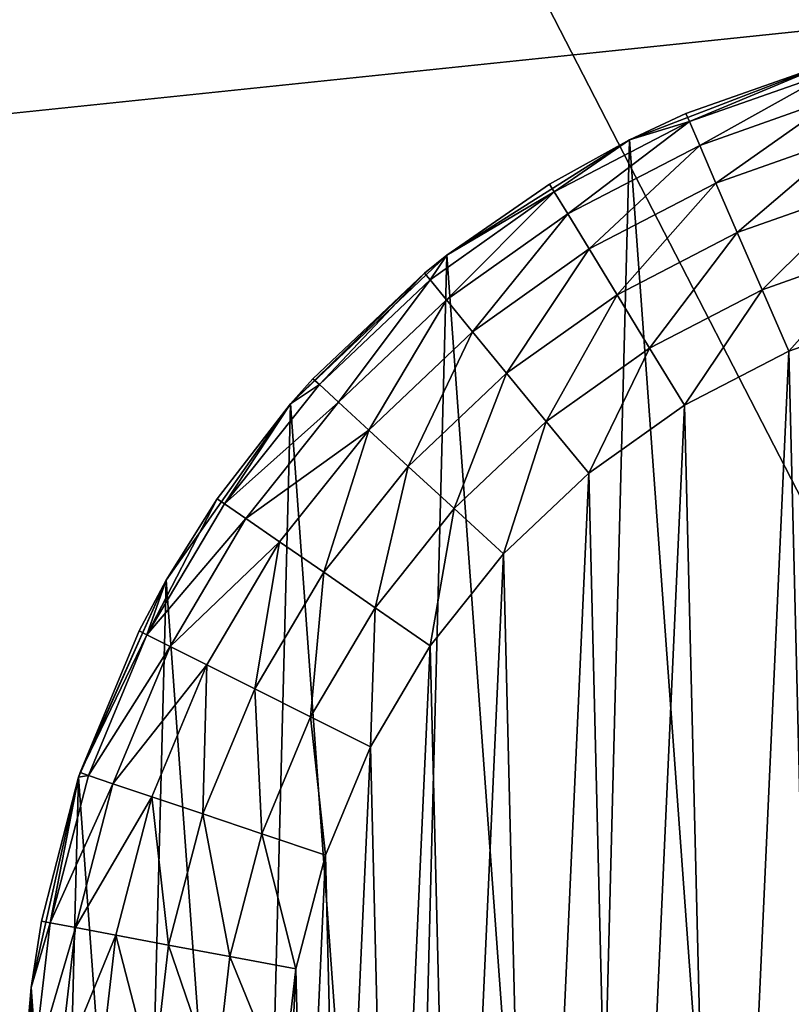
# Model space of a CAD drawing. Header units: millimetres. Extents: x -336 to 335, y 1 to 253.
# Tile 131 of 155: x 188 to 203, y 129 to 148. Entities that reach past the tile are written whole.
import ezdxf

# ---------------------------------------------------------------- set-up
doc = ezdxf.new("R2010")
doc.units = ezdxf.units.MM
doc.header["$LTSCALE"] = 25.4
doc.layers.get('0').update_dxf_attribs({"true_color": 0xff5454})

# ---------------------------------------------------------------- blocks, each defined once
blk = doc.blocks.new('COBA-ANTIQUE-III-9043.STL')
at = {"color": 39, "true_color": 0x42361f}
mesh = blk.add_polyface(dxfattribs=at)
corners = [(144.719, 252.715, 161.661), (274.215, 1.257, 161.661), (83.738, 62.238, 161.661), (335.196, 191.734, 161.661)]
mesh.append_faces([[corners[k] for k in face] for face in [(0, 1, 2), (1, 0, 3)]], dxfattribs={"vtx0": -1, "color": 39})
mesh = blk.add_polyface(dxfattribs=at)
corners = [(274.215, 1.257, 167.061), (144.719, 252.715, 167.061), (83.738, 62.238, 167.061), (335.196, 191.734, 167.061)]
mesh.append_faces([[corners[k] for k in face] for face in [(0, 1, 2), (1, 0, 3)]], dxfattribs={"vtx0": -1, "color": 39})
at = {"color": 250, "true_color": 0x262626}
mesh = blk.add_polyface(dxfattribs=at)
corners = [(123.731, 84.49, 150.811), (294.241, 171.899, 150.379), (123.671, 84.058, 150.379), (293.854, 172.1, 150.811)]
mesh.append_faces([[corners[k] for k in face] for face in [(0, 1, 2), (1, 0, 3)]], dxfattribs={"vtx0": -1, "color": 250})
mesh = blk.add_polyface(dxfattribs=at)
corners = [(214.266, 131.37, 151.661), (293.655, 172.185, 151.211), (123.731, 84.49, 150.811)]
mesh.append_faces([[corners[k] for k in face] for face in [(0, 1, 2)]], dxfattribs={"color": 250})
mesh = blk.add_polyface(dxfattribs=at)
corners = [(293.655, 172.185, 151.211), (293.854, 172.1, 150.811), (123.731, 84.49, 150.811)]
mesh.append_faces([[corners[k] for k in face] for face in [(0, 1, 2)]], dxfattribs={"color": 250})
mesh = blk.add_polyface(dxfattribs=at)
corners = [(294.241, 171.899, 150.379), (123.884, 83.87, 150.19), (123.671, 84.058, 150.379), (294.27, 171.616, 150.19)]
mesh.append_faces([[corners[k] for k in face] for face in [(0, 1, 2), (1, 0, 3)]], dxfattribs={"vtx0": -1, "color": 250})
mesh = blk.add_polyface(dxfattribs=at)
corners = [(294.27, 171.616, 150.19), (123.995, 83.755, 150.111), (123.884, 83.87, 150.19)]
mesh.append_faces([[corners[k] for k in face] for face in [(0, 1, 2)]], dxfattribs={"color": 250})
mesh = blk.add_polyface(dxfattribs=at)
corners = [(294.27, 171.616, 150.19), (124.396, 83.176, 149.961), (123.995, 83.755, 150.111)]
mesh.append_faces([[corners[k] for k in face] for face in [(0, 1, 2)]], dxfattribs={"color": 250})
mesh = blk.add_polyface(dxfattribs=at)
corners = [(294.299, 171.459, 150.111), (124.396, 83.176, 149.961), (294.27, 171.616, 150.19)]
mesh.append_faces([[corners[k] for k in face] for face in [(0, 1, 2)]], dxfattribs={"color": 250})
mesh = blk.add_polyface(dxfattribs=at)
corners = [(294.537, 170.796, 149.961), (124.396, 83.176, 149.961), (294.299, 171.459, 150.111)]
mesh.append_faces([[corners[k] for k in face] for face in [(0, 1, 2)]], dxfattribs={"color": 250})
mesh = blk.add_polyface(dxfattribs=at)
corners = [(294.537, 170.796, 149.961), (124.635, 82.513, 150.111), (124.396, 83.176, 149.961)]
mesh.append_faces([[corners[k] for k in face] for face in [(0, 1, 2)]], dxfattribs={"color": 250})
mesh = blk.add_polyface(dxfattribs=at)
corners = [(294.537, 170.796, 149.961), (124.664, 82.356, 150.19), (124.635, 82.513, 150.111)]
mesh.append_faces([[corners[k] for k in face] for face in [(0, 1, 2)]], dxfattribs={"color": 250})
mesh = blk.add_polyface(dxfattribs=at)
corners = [(294.939, 170.217, 150.111), (124.664, 82.356, 150.19), (294.537, 170.796, 149.961)]
mesh.append_faces([[corners[k] for k in face] for face in [(0, 1, 2)]], dxfattribs={"color": 250})
mesh = blk.add_polyface(dxfattribs=at)
corners = [(295.05, 170.102, 150.19), (124.664, 82.356, 150.19), (294.939, 170.217, 150.111)]
mesh.append_faces([[corners[k] for k in face] for face in [(0, 1, 2)]], dxfattribs={"color": 250})
mesh = blk.add_polyface(dxfattribs=at)
corners = [(295.05, 170.102, 150.19), (124.693, 82.073, 150.379), (124.664, 82.356, 150.19), (295.263, 169.914, 150.379)]
mesh.append_faces([[corners[k] for k in face] for face in [(0, 1, 2), (1, 0, 3)]], dxfattribs={"vtx0": -1, "color": 250})
mesh = blk.add_polyface(dxfattribs=at)
corners = [(295.203, 169.482, 150.811), (124.693, 82.073, 150.379), (295.263, 169.914, 150.379), (125.079, 81.872, 150.811)]
mesh.append_faces([[corners[k] for k in face] for face in [(0, 1, 2), (1, 0, 3)]], dxfattribs={"vtx0": -1, "color": 250})
mesh = blk.add_polyface(dxfattribs=at)
corners = [(125.279, 81.786, 151.212), (125.079, 81.872, 150.811), (295.203, 169.482, 150.811)]
mesh.append_faces([[corners[k] for k in face] for face in [(0, 1, 2)]], dxfattribs={"color": 250})
mesh = blk.add_polyface(dxfattribs=at)
corners = [(204.668, 122.602, 151.661), (125.279, 81.786, 151.212), (295.203, 169.482, 150.811)]
mesh.append_faces([[corners[k] for k in face] for face in [(0, 1, 2)]], dxfattribs={"color": 250})
mesh = blk.add_polyface(dxfattribs=at)
corners = [(250.467, 100.986, 198.061), (-249.533, 152.986, 198.061), (-249.533, 100.986, 198.061), (250.467, 152.986, 198.061)]
mesh.append_faces([[corners[k] for k in face] for face in [(0, 1, 2), (1, 0, 3)]], dxfattribs={"vtx0": -1, "color": 250})
mesh = blk.add_polyface(dxfattribs=at)
corners = [(250.467, 152.986, 167.061), (-249.533, 100.986, 167.061), (-249.533, 152.986, 167.061), (250.467, 100.986, 167.061)]
mesh.append_faces([[corners[k] for k in face] for face in [(0, 1, 2), (1, 0, 3)]], dxfattribs={"vtx0": -1, "color": 250})
mesh = blk.add_polyface(dxfattribs=at)
corners = [(188.38, 129.611, 86.661), (188.98, 121.341, 86.661), (188.273, 125.446, 86.661), (189.297, 133.674, 86.661), (190.475, 117.453, 86.661), (190.989, 137.481, 86.661), (192.7, 113.931, 86.661), (193.392, 140.884, 86.661), (195.569, 110.911, 86.661), (196.412, 143.753, 86.661), (198.972, 108.508, 86.661), (199.934, 145.978, 86.661), (202.779, 106.816, 86.661), (203.822, 147.473, 86.661), (206.842, 105.899, 86.661), (207.927, 148.18, 86.661), (211.007, 105.792, 86.661), (212.091, 148.073, 86.661), (215.112, 106.499, 86.661), (216.155, 147.156, 86.661), (219, 107.994, 86.661), (219.961, 145.464, 86.661), (222.522, 110.219, 86.661), (223.365, 143.061, 86.661), (225.542, 113.088, 86.661), (226.234, 140.041, 86.661), (227.945, 116.491, 86.661), (228.458, 136.519, 86.661), (229.637, 120.298, 86.661), (229.953, 132.631, 86.661), (230.554, 124.361, 86.661), (230.661, 128.526, 86.661)]
mesh.append_faces([[corners[k] for k in face] for face in [(0, 1, 2), (30, 29, 31)]], dxfattribs={"vtx0": -1, "color": 250})
mesh.append_faces([[corners[k] for k in face] for face in [(1, 3, 4), (4, 5, 6), (6, 7, 8), (8, 9, 10), (10, 11, 12), (12, 13, 14), (14, 15, 16), (16, 17, 18), (18, 19, 20), (20, 21, 22), (22, 23, 24), (24, 25, 26), (26, 27, 28), (28, 29, 30)]], dxfattribs={"vtx0": -1, "vtx1": -1, "color": 250})
mesh.append_faces([[corners[k] for k in face] for face in [(1, 0, 3), (4, 3, 5), (6, 5, 7), (8, 7, 9), (10, 9, 11), (12, 11, 13), (14, 13, 15), (16, 15, 17), (18, 17, 19), (20, 19, 21), (22, 21, 23), (24, 23, 25), (26, 25, 27), (28, 27, 29)]], dxfattribs={"vtx0": -1, "vtx2": -1, "color": 250})
mesh = blk.add_polyface(dxfattribs=at)
corners = [(201.026, 146.488, 146.661), (203.822, 147.473, 86.661), (199.934, 145.978, 86.661)]
mesh.append_faces([[corners[k] for k in face] for face in [(0, 1, 2)]], dxfattribs={"color": 250})
mesh = blk.add_polyface(dxfattribs=at)
corners = [(203.822, 147.473, 146.661), (203.822, 147.473, 86.661), (201.026, 146.488, 146.661)]
mesh.append_faces([[corners[k] for k in face] for face in [(0, 1, 2)]], dxfattribs={"color": 250})
mesh = blk.add_polyface(dxfattribs=at)
corners = [(201.093, 146.331, 147.955), (203.822, 147.473, 146.661), (201.026, 146.488, 146.661), (203.867, 147.308, 147.955)]
mesh.append_faces([[corners[k] for k in face] for face in [(0, 1, 2), (1, 0, 3)]], dxfattribs={"vtx0": -1, "color": 250})
mesh = blk.add_polyface(dxfattribs=at)
corners = [(201.292, 145.873, 149.161), (203.867, 147.308, 147.955), (201.093, 146.331, 147.955), (204, 146.827, 149.161)]
mesh.append_faces([[corners[k] for k in face] for face in [(0, 1, 2), (1, 0, 3)]], dxfattribs={"vtx0": -1, "color": 250})
mesh = blk.add_polyface(dxfattribs=at)
corners = [(201.607, 145.144, 150.197), (204, 146.827, 149.161), (201.292, 145.873, 149.161), (204.211, 146.061, 150.197)]
mesh.append_faces([[corners[k] for k in face] for face in [(0, 1, 2), (1, 0, 3)]], dxfattribs={"vtx0": -1, "color": 250})
mesh = blk.add_polyface(dxfattribs=at)
corners = [(201.026, 146.488, 146.661), (199.934, 145.978, 86.661), (199.934, 145.978, 146.661)]
mesh.append_faces([[corners[k] for k in face] for face in [(0, 1, 2)]], dxfattribs={"color": 250})
mesh = blk.add_polyface(dxfattribs=at)
corners = [(201.093, 146.331, 147.955), (201.026, 146.488, 146.661), (199.934, 145.978, 146.661)]
mesh.append_faces([[corners[k] for k in face] for face in [(0, 1, 2)]], dxfattribs={"color": 250})
mesh = blk.add_polyface(dxfattribs=at)
corners = [(201.093, 146.331, 147.955), (199.934, 145.978, 146.661), (198.483, 144.978, 147.955)]
mesh.append_faces([[corners[k] for k in face] for face in [(0, 1, 2)]], dxfattribs={"color": 250})
mesh = blk.add_polyface(dxfattribs=at)
corners = [(198.743, 144.551, 149.161), (201.093, 146.331, 147.955), (198.483, 144.978, 147.955), (201.292, 145.873, 149.161)]
mesh.append_faces([[corners[k] for k in face] for face in [(0, 1, 2), (1, 0, 3)]], dxfattribs={"vtx0": -1, "color": 250})
mesh = blk.add_polyface(dxfattribs=at)
corners = [(202.019, 144.193, 150.991), (204.211, 146.061, 150.197), (201.607, 145.144, 150.197), (204.486, 145.062, 150.991)]
mesh.append_faces([[corners[k] for k in face] for face in [(0, 1, 2), (1, 0, 3)]], dxfattribs={"vtx0": -1, "color": 250})
mesh = blk.add_polyface(dxfattribs=at)
corners = [(198.394, 145.123, 146.661), (199.934, 145.978, 86.661), (196.412, 143.753, 86.661)]
mesh.append_faces([[corners[k] for k in face] for face in [(0, 1, 2)]], dxfattribs={"color": 250})
mesh = blk.add_polyface(dxfattribs=at)
corners = [(199.934, 145.978, 146.661), (199.934, 145.978, 86.661), (198.394, 145.123, 146.661)]
mesh.append_faces([[corners[k] for k in face] for face in [(0, 1, 2)]], dxfattribs={"color": 250})
mesh = blk.add_polyface(dxfattribs=at)
corners = [(198.483, 144.978, 147.955), (199.934, 145.978, 146.661), (198.394, 145.123, 146.661)]
mesh.append_faces([[corners[k] for k in face] for face in [(0, 1, 2)]], dxfattribs={"color": 250})
mesh = blk.add_polyface(dxfattribs=at)
corners = [(199.157, 143.873, 150.197), (201.292, 145.873, 149.161), (198.743, 144.551, 149.161), (201.607, 145.144, 150.197)]
mesh.append_faces([[corners[k] for k in face] for face in [(0, 1, 2), (1, 0, 3)]], dxfattribs={"vtx0": -1, "color": 250})
mesh = blk.add_polyface(dxfattribs=at)
corners = [(198.394, 145.123, 146.661), (196.412, 143.753, 86.661), (196.412, 143.753, 146.661)]
mesh.append_faces([[corners[k] for k in face] for face in [(0, 1, 2)]], dxfattribs={"color": 250})
mesh = blk.add_polyface(dxfattribs=at)
corners = [(198.483, 144.978, 147.955), (198.394, 145.123, 146.661), (196.412, 143.753, 146.661)]
mesh.append_faces([[corners[k] for k in face] for face in [(0, 1, 2)]], dxfattribs={"color": 250})
mesh = blk.add_polyface(dxfattribs=at)
corners = [(199.696, 142.989, 150.991), (201.607, 145.144, 150.197), (199.157, 143.873, 150.197), (202.019, 144.193, 150.991)]
mesh.append_faces([[corners[k] for k in face] for face in [(0, 1, 2), (1, 0, 3)]], dxfattribs={"vtx0": -1, "color": 250})
mesh = blk.add_polyface(dxfattribs=at)
corners = [(202.498, 143.087, 151.491), (204.486, 145.062, 150.991), (202.019, 144.193, 150.991), (204.806, 143.9, 151.491)]
mesh.append_faces([[corners[k] for k in face] for face in [(0, 1, 2), (1, 0, 3)]], dxfattribs={"vtx0": -1, "color": 250})
mesh = blk.add_polyface(dxfattribs=at)
corners = [(198.483, 144.978, 147.955), (196.412, 143.753, 146.661), (196.086, 143.274, 147.955)]
mesh.append_faces([[corners[k] for k in face] for face in [(0, 1, 2)]], dxfattribs={"color": 250})
mesh = blk.add_polyface(dxfattribs=at)
corners = [(196.403, 142.888, 149.161), (198.483, 144.978, 147.955), (196.086, 143.274, 147.955), (198.743, 144.551, 149.161)]
mesh.append_faces([[corners[k] for k in face] for face in [(0, 1, 2), (1, 0, 3)]], dxfattribs={"vtx0": -1, "color": 250})
mesh = blk.add_polyface(dxfattribs=at)
corners = [(196.907, 142.274, 150.197), (198.743, 144.551, 149.161), (196.403, 142.888, 149.161), (199.157, 143.873, 150.197)]
mesh.append_faces([[corners[k] for k in face] for face in [(0, 1, 2), (1, 0, 3)]], dxfattribs={"vtx0": -1, "color": 250})
mesh = blk.add_polyface(dxfattribs=at)
corners = [(200.325, 141.96, 151.491), (202.019, 144.193, 150.991), (199.696, 142.989, 150.991), (202.498, 143.087, 151.491)]
mesh.append_faces([[corners[k] for k in face] for face in [(0, 1, 2), (1, 0, 3)]], dxfattribs={"vtx0": -1, "color": 250})
mesh = blk.add_polyface(dxfattribs=at)
corners = [(195.977, 143.405, 146.661), (196.412, 143.753, 86.661), (193.392, 140.884, 86.661)]
mesh.append_faces([[corners[k] for k in face] for face in [(0, 1, 2)]], dxfattribs={"color": 250})
mesh = blk.add_polyface(dxfattribs=at)
corners = [(196.412, 143.753, 146.661), (196.412, 143.753, 86.661), (195.977, 143.405, 146.661)]
mesh.append_faces([[corners[k] for k in face] for face in [(0, 1, 2)]], dxfattribs={"color": 250})
mesh = blk.add_polyface(dxfattribs=at)
corners = [(196.086, 143.274, 147.955), (196.412, 143.753, 146.661), (195.977, 143.405, 146.661)]
mesh.append_faces([[corners[k] for k in face] for face in [(0, 1, 2)]], dxfattribs={"color": 250})
mesh = blk.add_polyface(dxfattribs=at)
corners = [(197.564, 141.474, 150.991), (199.157, 143.873, 150.197), (196.907, 142.274, 150.197), (199.696, 142.989, 150.991)]
mesh.append_faces([[corners[k] for k in face] for face in [(0, 1, 2), (1, 0, 3)]], dxfattribs={"vtx0": -1, "color": 250})
mesh = blk.add_polyface(dxfattribs=at)
corners = [(203.012, 141.899, 151.661), (204.806, 143.9, 151.491), (202.498, 143.087, 151.491), (205.15, 142.652, 151.661)]
mesh.append_faces([[corners[k] for k in face] for face in [(0, 1, 2), (1, 0, 3)]], dxfattribs={"vtx0": -1, "color": 250})
mesh = blk.add_polyface(dxfattribs=at)
corners = [(195.977, 143.405, 146.661), (193.392, 140.884, 86.661), (193.824, 141.368, 146.661)]
mesh.append_faces([[corners[k] for k in face] for face in [(0, 1, 2)]], dxfattribs={"color": 250})
mesh = blk.add_polyface(dxfattribs=at)
corners = [(193.949, 141.253, 147.955), (195.977, 143.405, 146.661), (193.824, 141.368, 146.661), (196.086, 143.274, 147.955)]
mesh.append_faces([[corners[k] for k in face] for face in [(0, 1, 2), (1, 0, 3)]], dxfattribs={"vtx0": -1, "color": 250})
mesh = blk.add_polyface(dxfattribs=at)
corners = [(193.289, 125.455, 151.661), (193.494, 129.974, 151.661), (193.234, 127.722, 151.661), (193.66, 123.219, 151.661), (194.065, 132.168, 151.661), (194.338, 121.055, 151.661), (194.936, 134.261, 151.661), (195.31, 119.008, 151.661), (196.09, 136.212, 151.661), (196.559, 117.115, 151.661), (197.504, 137.984, 151.661), (198.058, 115.415, 151.661), (199.151, 139.542, 151.661), (199.779, 113.939, 151.661), (200.999, 140.855, 151.661), (201.689, 112.718, 151.661), (203.012, 141.899, 151.661), (203.751, 111.775, 151.661), (205.15, 142.652, 151.661), (205.923, 111.127, 151.661), (207.372, 143.1, 151.661), (208.165, 110.788, 151.661), (209.636, 143.235, 151.661), (210.432, 110.765, 151.661), (211.895, 143.054, 151.661), (212.68, 111.057, 151.661), (214.108, 142.559, 151.661), (214.866, 111.659, 151.661), (216.23, 141.762, 151.661), (216.946, 112.56, 151.661), (218.221, 140.677, 151.661), (218.881, 113.741, 151.661), (220.041, 139.325, 151.661), (220.633, 115.18, 151.661), (221.655, 137.733, 151.661), (222.168, 116.849, 151.661), (223.032, 135.933, 151.661), (223.455, 118.715, 151.661), (224.145, 133.958, 151.661), (224.47, 120.743, 151.661), (224.973, 131.847, 151.661), (225.193, 122.891, 151.661), (225.498, 129.642, 151.661), (225.609, 125.12, 151.661), (225.712, 127.385, 151.661)]
mesh.append_faces([[corners[k] for k in face] for face in [(0, 1, 2), (42, 43, 44)]], dxfattribs={"vtx0": -1, "color": 250})
mesh.append_faces([[corners[k] for k in face] for face in [(1, 3, 4), (4, 5, 6), (6, 7, 8), (8, 9, 10), (10, 11, 12), (12, 13, 14), (14, 15, 16), (16, 17, 18), (18, 19, 20), (20, 21, 22), (22, 23, 24), (24, 25, 26), (26, 27, 28), (28, 29, 30), (30, 31, 32), (32, 33, 34), (34, 35, 36), (36, 37, 38), (38, 39, 40), (40, 41, 42)]], dxfattribs={"vtx0": -1, "vtx1": -1, "color": 250})
mesh.append_faces([[corners[k] for k in face] for face in [(1, 0, 3), (4, 3, 5), (6, 5, 7), (8, 7, 9), (10, 9, 11), (12, 11, 13), (14, 13, 15), (16, 15, 17), (18, 17, 19), (20, 19, 21), (22, 21, 23), (24, 23, 25), (26, 25, 27), (28, 27, 29), (30, 29, 31), (32, 31, 33), (34, 33, 35), (36, 35, 37), (38, 37, 39), (40, 39, 41), (42, 41, 43)]], dxfattribs={"vtx0": -1, "vtx2": -1, "color": 250})
mesh = blk.add_polyface(dxfattribs=at)
corners = [(194.317, 140.915, 149.161), (196.086, 143.274, 147.955), (193.949, 141.253, 147.955), (196.403, 142.888, 149.161)]
mesh.append_faces([[corners[k] for k in face] for face in [(0, 1, 2), (1, 0, 3)]], dxfattribs={"vtx0": -1, "color": 250})
mesh = blk.add_polyface(dxfattribs=at)
corners = [(198.33, 140.542, 151.491), (199.696, 142.989, 150.991), (197.564, 141.474, 150.991), (200.325, 141.96, 151.491)]
mesh.append_faces([[corners[k] for k in face] for face in [(0, 1, 2), (1, 0, 3)]], dxfattribs={"vtx0": -1, "color": 250})
mesh = blk.add_polyface(dxfattribs=at)
corners = [(200.999, 140.855, 151.661), (202.498, 143.087, 151.491), (200.325, 141.96, 151.491), (203.012, 141.899, 151.661)]
mesh.append_faces([[corners[k] for k in face] for face in [(0, 1, 2), (1, 0, 3)]], dxfattribs={"vtx0": -1, "color": 250})
mesh = blk.add_polyface(dxfattribs=at)
corners = [(194.902, 140.377, 150.197), (196.403, 142.888, 149.161), (194.317, 140.915, 149.161), (196.907, 142.274, 150.197)]
mesh.append_faces([[corners[k] for k in face] for face in [(0, 1, 2), (1, 0, 3)]], dxfattribs={"vtx0": -1, "color": 250})
mesh = blk.add_polyface(dxfattribs=at)
corners = [(195.664, 139.676, 150.991), (196.907, 142.274, 150.197), (194.902, 140.377, 150.197), (197.564, 141.474, 150.991)]
mesh.append_faces([[corners[k] for k in face] for face in [(0, 1, 2), (1, 0, 3)]], dxfattribs={"vtx0": -1, "color": 250})
mesh = blk.add_polyface(dxfattribs=at)
corners = [(199.151, 139.542, 151.661), (200.325, 141.96, 151.491), (198.33, 140.542, 151.491), (200.999, 140.855, 151.661)]
mesh.append_faces([[corners[k] for k in face] for face in [(0, 1, 2), (1, 0, 3)]], dxfattribs={"vtx0": -1, "color": 250})
mesh = blk.add_polyface(dxfattribs=at)
corners = [(196.552, 138.86, 151.491), (197.564, 141.474, 150.991), (195.664, 139.676, 150.991), (198.33, 140.542, 151.491)]
mesh.append_faces([[corners[k] for k in face] for face in [(0, 1, 2), (1, 0, 3)]], dxfattribs={"vtx0": -1, "color": 250})
mesh = blk.add_polyface(dxfattribs=at)
corners = [(193.949, 141.253, 147.955), (193.392, 140.884, 146.661), (192.114, 138.954, 147.955)]
mesh.append_faces([[corners[k] for k in face] for face in [(0, 1, 2)]], dxfattribs={"color": 250})
mesh = blk.add_polyface(dxfattribs=at)
corners = [(194.317, 140.915, 149.161), (192.114, 138.954, 147.955), (192.526, 138.671, 149.161), (193.949, 141.253, 147.955)]
mesh.append_faces([[corners[k] for k in face] for face in [(0, 1, 2), (1, 0, 3)]], dxfattribs={"vtx0": -1, "color": 250})
mesh = blk.add_polyface(dxfattribs=at)
corners = [(193.824, 141.368, 146.661), (193.392, 140.884, 86.661), (193.392, 140.884, 146.661)]
mesh.append_faces([[corners[k] for k in face] for face in [(0, 1, 2)]], dxfattribs={"color": 250})
mesh = blk.add_polyface(dxfattribs=at)
corners = [(193.824, 141.368, 146.661), (193.392, 140.884, 146.661), (193.949, 141.253, 147.955)]
mesh.append_faces([[corners[k] for k in face] for face in [(0, 1, 2)]], dxfattribs={"color": 250})
mesh = blk.add_polyface(dxfattribs=at)
corners = [(193.392, 140.884, 86.661), (190.989, 137.481, 86.661), (191.974, 139.051, 146.661)]
mesh.append_faces([[corners[k] for k in face] for face in [(0, 1, 2)]], dxfattribs={"color": 250})
mesh = blk.add_polyface(dxfattribs=at)
corners = [(193.392, 140.884, 86.661), (191.974, 139.051, 146.661), (193.392, 140.884, 146.661)]
mesh.append_faces([[corners[k] for k in face] for face in [(0, 1, 2)]], dxfattribs={"color": 250})
mesh = blk.add_polyface(dxfattribs=at)
corners = [(193.392, 140.884, 146.661), (191.974, 139.051, 146.661), (192.114, 138.954, 147.955)]
mesh.append_faces([[corners[k] for k in face] for face in [(0, 1, 2)]], dxfattribs={"color": 250})
mesh = blk.add_polyface(dxfattribs=at)
corners = [(194.902, 140.377, 150.197), (192.526, 138.671, 149.161), (193.18, 138.22, 150.197), (194.317, 140.915, 149.161)]
mesh.append_faces([[corners[k] for k in face] for face in [(0, 1, 2), (1, 0, 3)]], dxfattribs={"vtx0": -1, "color": 250})
mesh = blk.add_polyface(dxfattribs=at)
corners = [(197.504, 137.984, 151.661), (198.33, 140.542, 151.491), (196.552, 138.86, 151.491), (199.151, 139.542, 151.661)]
mesh.append_faces([[corners[k] for k in face] for face in [(0, 1, 2), (1, 0, 3)]], dxfattribs={"vtx0": -1, "color": 250})
mesh = blk.add_polyface(dxfattribs=at)
corners = [(194.032, 137.632, 150.991), (194.902, 140.377, 150.197), (193.18, 138.22, 150.197), (195.664, 139.676, 150.991)]
mesh.append_faces([[corners[k] for k in face] for face in [(0, 1, 2), (1, 0, 3)]], dxfattribs={"vtx0": -1, "color": 250})
mesh = blk.add_polyface(dxfattribs=at)
corners = [(195.025, 136.947, 151.491), (195.664, 139.676, 150.991), (194.032, 137.632, 150.991), (196.552, 138.86, 151.491)]
mesh.append_faces([[corners[k] for k in face] for face in [(0, 1, 2), (1, 0, 3)]], dxfattribs={"vtx0": -1, "color": 250})
mesh = blk.add_polyface(dxfattribs=at)
corners = [(191.974, 139.051, 146.661), (190.618, 136.423, 147.955), (192.114, 138.954, 147.955)]
mesh.append_faces([[corners[k] for k in face] for face in [(0, 1, 2)]], dxfattribs={"color": 250})
mesh = blk.add_polyface(dxfattribs=at)
corners = [(191.974, 139.051, 146.661), (190.989, 137.481, 146.661), (190.618, 136.423, 147.955)]
mesh.append_faces([[corners[k] for k in face] for face in [(0, 1, 2)]], dxfattribs={"color": 250})
mesh = blk.add_polyface(dxfattribs=at)
corners = [(191.974, 139.051, 146.661), (190.989, 137.481, 86.661), (190.989, 137.481, 146.661)]
mesh.append_faces([[corners[k] for k in face] for face in [(0, 1, 2)]], dxfattribs={"color": 250})
mesh = blk.add_polyface(dxfattribs=at)
corners = [(192.526, 138.671, 149.161), (190.618, 136.423, 147.955), (191.064, 136.199, 149.161), (192.114, 138.954, 147.955)]
mesh.append_faces([[corners[k] for k in face] for face in [(0, 1, 2), (1, 0, 3)]], dxfattribs={"vtx0": -1, "color": 250})
mesh = blk.add_polyface(dxfattribs=at)
corners = [(196.09, 136.212, 151.661), (196.552, 138.86, 151.491), (195.025, 136.947, 151.491), (197.504, 137.984, 151.661)]
mesh.append_faces([[corners[k] for k in face] for face in [(0, 1, 2), (1, 0, 3)]], dxfattribs={"vtx0": -1, "color": 250})
mesh = blk.add_polyface(dxfattribs=at)
corners = [(193.18, 138.22, 150.197), (191.064, 136.199, 149.161), (191.775, 135.844, 150.197), (192.526, 138.671, 149.161)]
mesh.append_faces([[corners[k] for k in face] for face in [(0, 1, 2), (1, 0, 3)]], dxfattribs={"vtx0": -1, "color": 250})
mesh = blk.add_polyface(dxfattribs=at)
corners = [(192.701, 135.38, 150.991), (193.18, 138.22, 150.197), (191.775, 135.844, 150.197), (194.032, 137.632, 150.991)]
mesh.append_faces([[corners[k] for k in face] for face in [(0, 1, 2), (1, 0, 3)]], dxfattribs={"vtx0": -1, "color": 250})
mesh = blk.add_polyface(dxfattribs=at)
corners = [(190.989, 137.481, 86.661), (189.297, 133.674, 146.661), (189.326, 133.762, 146.661)]
mesh.append_faces([[corners[k] for k in face] for face in [(0, 1, 2)]], dxfattribs={"color": 250})
mesh = blk.add_polyface(dxfattribs=at)
corners = [(190.989, 137.481, 86.661), (189.297, 133.674, 86.661), (189.297, 133.674, 146.661)]
mesh.append_faces([[corners[k] for k in face] for face in [(0, 1, 2)]], dxfattribs={"color": 250})
mesh = blk.add_polyface(dxfattribs=at)
corners = [(190.989, 137.481, 86.661), (189.326, 133.762, 146.661), (190.465, 136.499, 146.661)]
mesh.append_faces([[corners[k] for k in face] for face in [(0, 1, 2)]], dxfattribs={"color": 250})
mesh = blk.add_polyface(dxfattribs=at)
corners = [(190.989, 137.481, 86.661), (190.465, 136.499, 146.661), (190.989, 137.481, 146.661)]
mesh.append_faces([[corners[k] for k in face] for face in [(0, 1, 2)]], dxfattribs={"color": 250})
mesh = blk.add_polyface(dxfattribs=at)
corners = [(190.989, 137.481, 146.661), (190.465, 136.499, 146.661), (190.618, 136.423, 147.955)]
mesh.append_faces([[corners[k] for k in face] for face in [(0, 1, 2)]], dxfattribs={"color": 250})
mesh = blk.add_polyface(dxfattribs=at)
corners = [(193.779, 134.84, 151.491), (194.032, 137.632, 150.991), (192.701, 135.38, 150.991), (195.025, 136.947, 151.491)]
mesh.append_faces([[corners[k] for k in face] for face in [(0, 1, 2), (1, 0, 3)]], dxfattribs={"vtx0": -1, "color": 250})
mesh = blk.add_polyface(dxfattribs=at)
corners = [(194.936, 134.261, 151.661), (195.025, 136.947, 151.491), (193.779, 134.84, 151.491), (196.09, 136.212, 151.661)]
mesh.append_faces([[corners[k] for k in face] for face in [(0, 1, 2), (1, 0, 3)]], dxfattribs={"vtx0": -1, "color": 250})
mesh = blk.add_polyface(dxfattribs=at)
corners = [(190.618, 136.423, 147.955), (189.326, 133.762, 146.661), (189.488, 133.708, 147.955), (190.465, 136.499, 146.661)]
mesh.append_faces([[corners[k] for k in face] for face in [(0, 1, 2), (1, 0, 3)]], dxfattribs={"vtx0": -1, "color": 250})
mesh = blk.add_polyface(dxfattribs=at)
corners = [(191.064, 136.199, 149.161), (189.488, 133.708, 147.955), (189.961, 133.548, 149.161), (190.618, 136.423, 147.955)]
mesh.append_faces([[corners[k] for k in face] for face in [(0, 1, 2), (1, 0, 3)]], dxfattribs={"vtx0": -1, "color": 250})
mesh = blk.add_polyface(dxfattribs=at)
corners = [(191.775, 135.844, 150.197), (189.961, 133.548, 149.161), (190.714, 133.295, 150.197), (191.064, 136.199, 149.161)]
mesh.append_faces([[corners[k] for k in face] for face in [(0, 1, 2), (1, 0, 3)]], dxfattribs={"vtx0": -1, "color": 250})
mesh = blk.add_polyface(dxfattribs=at)
corners = [(191.696, 132.965, 150.991), (191.775, 135.844, 150.197), (190.714, 133.295, 150.197), (192.701, 135.38, 150.991)]
mesh.append_faces([[corners[k] for k in face] for face in [(0, 1, 2), (1, 0, 3)]], dxfattribs={"vtx0": -1, "color": 250})
mesh = blk.add_polyface(dxfattribs=at)
corners = [(192.839, 132.58, 151.491), (192.701, 135.38, 150.991), (191.696, 132.965, 150.991), (193.779, 134.84, 151.491)]
mesh.append_faces([[corners[k] for k in face] for face in [(0, 1, 2), (1, 0, 3)]], dxfattribs={"vtx0": -1, "color": 250})
mesh = blk.add_polyface(dxfattribs=at)
corners = [(194.065, 132.168, 151.661), (193.779, 134.84, 151.491), (192.839, 132.58, 151.491), (194.936, 134.261, 151.661)]
mesh.append_faces([[corners[k] for k in face] for face in [(0, 1, 2), (1, 0, 3)]], dxfattribs={"vtx0": -1, "color": 250})
mesh = blk.add_polyface(dxfattribs=at)
corners = [(189.297, 133.674, 86.661), (188.38, 129.611, 86.661), (188.579, 130.893, 146.661)]
mesh.append_faces([[corners[k] for k in face] for face in [(0, 1, 2)]], dxfattribs={"color": 250})
mesh = blk.add_polyface(dxfattribs=at)
corners = [(189.297, 133.674, 86.661), (188.579, 130.893, 146.661), (189.297, 133.674, 146.661)]
mesh.append_faces([[corners[k] for k in face] for face in [(0, 1, 2)]], dxfattribs={"color": 250})
mesh = blk.add_polyface(dxfattribs=at)
corners = [(189.297, 133.674, 146.661), (188.579, 130.893, 146.661), (188.747, 130.862, 147.955)]
mesh.append_faces([[corners[k] for k in face] for face in [(0, 1, 2)]], dxfattribs={"color": 250})
mesh = blk.add_polyface(dxfattribs=at)
corners = [(189.488, 133.708, 147.955), (189.297, 133.674, 146.661), (188.747, 130.862, 147.955)]
mesh.append_faces([[corners[k] for k in face] for face in [(0, 1, 2)]], dxfattribs={"color": 250})
mesh = blk.add_polyface(dxfattribs=at)
corners = [(189.961, 133.548, 149.161), (188.747, 130.862, 147.955), (189.238, 130.77, 149.161), (189.488, 133.708, 147.955)]
mesh.append_faces([[corners[k] for k in face] for face in [(0, 1, 2), (1, 0, 3)]], dxfattribs={"vtx0": -1, "color": 250})
mesh = blk.add_polyface(dxfattribs=at)
corners = [(189.326, 133.762, 146.661), (189.297, 133.674, 146.661), (189.488, 133.708, 147.955)]
mesh.append_faces([[corners[k] for k in face] for face in [(0, 1, 2)]], dxfattribs={"color": 250})
mesh = blk.add_polyface(dxfattribs=at)
corners = [(190.714, 133.295, 150.197), (189.238, 130.77, 149.161), (190.019, 130.624, 150.197), (189.961, 133.548, 149.161)]
mesh.append_faces([[corners[k] for k in face] for face in [(0, 1, 2), (1, 0, 3)]], dxfattribs={"vtx0": -1, "color": 250})
mesh = blk.add_polyface(dxfattribs=at)
corners = [(191.037, 130.433, 150.991), (190.714, 133.295, 150.197), (190.019, 130.624, 150.197), (191.696, 132.965, 150.991)]
mesh.append_faces([[corners[k] for k in face] for face in [(0, 1, 2), (1, 0, 3)]], dxfattribs={"vtx0": -1, "color": 250})
mesh = blk.add_polyface(dxfattribs=at)
corners = [(192.222, 130.212, 151.491), (191.696, 132.965, 150.991), (191.037, 130.433, 150.991), (192.839, 132.58, 151.491)]
mesh.append_faces([[corners[k] for k in face] for face in [(0, 1, 2), (1, 0, 3)]], dxfattribs={"vtx0": -1, "color": 250})
mesh = blk.add_polyface(dxfattribs=at)
corners = [(193.494, 129.974, 151.661), (192.839, 132.58, 151.491), (192.222, 130.212, 151.491), (194.065, 132.168, 151.661)]
mesh.append_faces([[corners[k] for k in face] for face in [(0, 1, 2), (1, 0, 3)]], dxfattribs={"vtx0": -1, "color": 250})
mesh = blk.add_polyface(dxfattribs=at)
corners = [(214.266, 131.37, 151.661), (123.731, 84.49, 150.811), (203.111, 125.625, 151.661)]
mesh.append_faces([[corners[k] for k in face] for face in [(0, 1, 2)]], dxfattribs={"color": 250})
mesh = blk.add_polyface(dxfattribs=at)
corners = [(188.579, 130.893, 146.661), (188.38, 129.611, 86.661), (188.38, 129.611, 146.661)]
mesh.append_faces([[corners[k] for k in face] for face in [(0, 1, 2)]], dxfattribs={"color": 250})
mesh = blk.add_polyface(dxfattribs=at)
corners = [(188.579, 130.893, 146.661), (188.38, 129.611, 146.661), (188.747, 130.862, 147.955)]
mesh.append_faces([[corners[k] for k in face] for face in [(0, 1, 2)]], dxfattribs={"color": 250})
mesh = blk.add_polyface(dxfattribs=at)
corners = [(188.747, 130.862, 147.955), (188.38, 129.611, 146.661), (188.409, 127.94, 147.955)]
mesh.append_faces([[corners[k] for k in face] for face in [(0, 1, 2)]], dxfattribs={"color": 250})
mesh = blk.add_polyface(dxfattribs=at)
corners = [(189.238, 130.77, 149.161), (188.409, 127.94, 147.955), (188.908, 127.918, 149.161), (188.747, 130.862, 147.955)]
mesh.append_faces([[corners[k] for k in face] for face in [(0, 1, 2), (1, 0, 3)]], dxfattribs={"vtx0": -1, "color": 250})
mesh = blk.add_polyface(dxfattribs=at)
corners = [(190.019, 130.624, 150.197), (188.908, 127.918, 149.161), (189.702, 127.882, 150.197), (189.238, 130.77, 149.161)]
mesh.append_faces([[corners[k] for k in face] for face in [(0, 1, 2), (1, 0, 3)]], dxfattribs={"vtx0": -1, "color": 250})
mesh = blk.add_polyface(dxfattribs=at)
corners = [(190.736, 127.835, 150.991), (190.019, 130.624, 150.197), (189.702, 127.882, 150.197), (191.037, 130.433, 150.991)]
mesh.append_faces([[corners[k] for k in face] for face in [(0, 1, 2), (1, 0, 3)]], dxfattribs={"vtx0": -1, "color": 250})
mesh = blk.add_polyface(dxfattribs=at)
corners = [(191.941, 127.78, 151.491), (191.037, 130.433, 150.991), (190.736, 127.835, 150.991), (192.222, 130.212, 151.491)]
mesh.append_faces([[corners[k] for k in face] for face in [(0, 1, 2), (1, 0, 3)]], dxfattribs={"vtx0": -1, "color": 250})
mesh = blk.add_polyface(dxfattribs=at)
corners = [(193.234, 127.722, 151.661), (192.222, 130.212, 151.491), (191.941, 127.78, 151.491), (193.494, 129.974, 151.661)]
mesh.append_faces([[corners[k] for k in face] for face in [(0, 1, 2), (1, 0, 3)]], dxfattribs={"vtx0": -1, "color": 250})
mesh = blk.add_polyface(dxfattribs=at)
corners = [(188.38, 129.611, 86.661), (188.239, 127.948, 146.661), (188.38, 129.611, 146.661)]
mesh.append_faces([[corners[k] for k in face] for face in [(0, 1, 2)]], dxfattribs={"color": 250})
mesh = blk.add_polyface(dxfattribs=at)
corners = [(188.38, 129.611, 86.661), (188.273, 125.446, 86.661), (188.239, 127.948, 146.661)]
mesh.append_faces([[corners[k] for k in face] for face in [(0, 1, 2)]], dxfattribs={"color": 250})
mesh = blk.add_polyface(dxfattribs=at)
corners = [(188.38, 129.611, 146.661), (188.239, 127.948, 146.661), (188.409, 127.94, 147.955)]
mesh.append_faces([[corners[k] for k in face] for face in [(0, 1, 2)]], dxfattribs={"color": 250})

msp = doc.modelspace()

# ---------------------------------------------------------------- block references
at = {"color": 0}
msp.add_blockref('COBA-ANTIQUE-III-9043.STL', (0, 0), dxfattribs=at)

doc.saveas('drawing.dxf')
